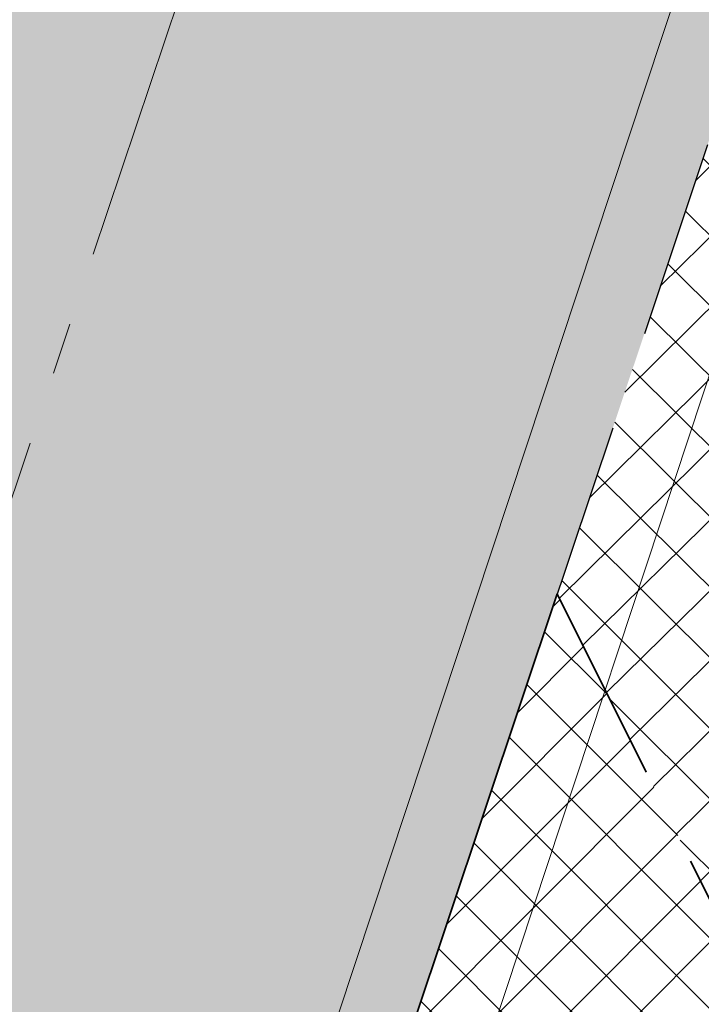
# Model space of a CAD drawing. Header units: metres. Extents: x 6599773 to 13199707, y 5688499 to 11377233.
# Tile 194 of 256: x 6599997.05 to 6600000.47, y 5688994.58 to 5688999.53. Entities that reach past the tile are written whole.
import ezdxf

# ---------------------------------------------------------------- set-up
doc = ezdxf.new("R2010")
doc.units = ezdxf.units.M
doc.header["$MEASUREMENT"] = 0
for name, pattern in [('1', [0]), ('2_OTKJ', [2, 1.5, -0.5]), ('3_EGJE', [2.5, 1.5, -0.3700000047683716, 0.2600001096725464, -0.369999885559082]), ('BUG', [1.5, 1, -0.5])]:
    doc.linetypes.add(name, pattern=pattern)
for name, color, linetype, lineweight in [('_kolor chodnik', 50, '1', 0), ('_kolor zjazdy kostka', 7, '1', 0), ('_kolor zjazdy tłuczeń', 30, '1', 0), ('_kolor ścieżka', 10, '1', 0), ('_krawedz jezdni i pobocza', 7, 'BUG', 30), ('_kraweznik niski', 150, 'CONTINUOUS', 35), ('_obrzeze', 10, 'BUG', 35), ('_os', 7, '3_EGJE', 13), ('OTK_L_0', 7, '2_OTKJ', 5), ('OTK_L_5', 7, 'CONTINUOUS', 5)]:
    doc.layers.add(name, color=color, linetype=linetype, lineweight=lineweight)
doc.layers.add('_kolor jezdnia', color=7, linetype='1', lineweight=0, true_color=0x00dbdb)
doc.layers.add('_kolor pobocze', color=7, linetype='1', lineweight=0, true_color=0xff66ff)
pattern_1 = [(45, (0, 0), (-0.1767766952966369, 0.1767766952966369), []), (135, (0, 0), (-0.1767766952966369, -0.1767766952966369), [])]

msp = doc.modelspace()

# ---------------------------------------------------------------- hatches: boundary and pattern name
at = {"layer": '_kolor chodnik'}
h = msp.add_hatch(dxfattribs=at)
h.set_pattern_fill('ANSI37', color=256, scale=2)
h.set_pattern_definition(pattern_1)
h.paths.add_polyline_path([(6599849.938171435, 5688542.085872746), (6599852.232147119, 5688548.938742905), (6599853.573135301, 5688548.489851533), (6599853.827082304, 5688549.248475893), (6599851.793849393, 5688549.929093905), (6599849.895278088, 5688548.982823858), (6599847.823506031, 5688542.793750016)])
edge = h.paths.add_edge_path()
edge.add_line((6600018.106075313, 5689087.454911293), (6600022.42781917, 5689091.229234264))
edge.add_line((6600022.42781917, 5689091.229234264), (6600020.233254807, 5689093.742094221))
edge.add_line((6600020.233254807, 5689093.742094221), (6600017.159471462, 5689091.057656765))
edge.add_arc((6600023.275194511, 5689085.3851404), 8.341433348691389, 137.1531559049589, 148.8016577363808)
edge.add_line((6600016.140105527, 5689089.706021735), (6600018.106075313, 5689087.454911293))
h.paths.add_polyline_path([(6600038.501784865, 5689187.592294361), (6600037.906968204, 5689187.700586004), (6600037.63829624, 5689186.224843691), (6600038.240083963, 5689186.115282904)])
h.paths.add_polyline_path([(6600069.098302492, 5689360.276020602), (6600068.321239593, 5689360.413462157), (6600068.064048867, 5689358.936495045), (6600068.836639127, 5689358.799546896)])
h.paths.add_polyline_path([(6600082.393785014, 5689362.950258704), (6600082.941124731, 5689366.103121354), (6600081.481377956, 5689366.361351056), (6600080.923159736, 5689363.210828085)])
h.paths.add_polyline_path([(6600074.022236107, 5689388.065861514), (6600072.983907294, 5689388.249860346), (6600072.723374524, 5689386.77253894), (6600073.760538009, 5689386.588865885)])
h.paths.add_polyline_path([(6600105.613104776, 5689486.405659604), (6600106.749499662, 5689489.711933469), (6600105.298891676, 5689490.233346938), (6600104.143487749, 5689486.917306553)], flags=17)
h.paths.add_polyline_path([(6600132.519778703, 5689678.737346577), (6600131.761827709, 5689678.896110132), (6600131.444670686, 5689677.429261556), (6600132.212256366, 5689677.269208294)])
h.paths.add_polyline_path([(6600156.649397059, 5689798.7449027), (6600156.48800471, 5689797.958860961), (6600157.450195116, 5689797.757316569), (6600157.615023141, 5689798.542205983)])
h.paths.add_polyline_path([(6600189.055358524, 5689948.643107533), (6600187.902868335, 5689948.884512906), (6600187.600024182, 5689947.417400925), (6600188.748131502, 5689947.176379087)])
edge = h.paths.add_edge_path()
edge.add_line((6600204.459383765, 5690032.969035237), (6600204.153258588, 5690031.227801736))
edge.add_arc((6600202.328347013, 5690027.299936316), 4.331100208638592, 41.85300125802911, 65.08011549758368, ccw=False)
edge.add_arc((6600032.90393149, 5690051.979071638), 174.020003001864, 352.8070218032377, 353.495463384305)
edge.add_arc((6600202.372679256, 5690027.343587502), 5.999999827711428, 55.12102442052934, 69.64815978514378)
edge = h.paths.add_edge_path()
edge.add_line((6600205.046027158, 5690040.265402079), (6600204.972740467, 5690038.483452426))
edge.add_arc((6600203.986269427, 5690044.401803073), 5.999999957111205, 279.4630688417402, 294.9140560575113)
edge.add_line((6600206.513819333, 5690038.960158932), (6600206.607027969, 5690041.030672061))
edge.add_arc((6600203.986269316, 5690044.401803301), 4.270000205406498, 284.3702444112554, 307.86193139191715, ccw=False)
edge = h.paths.add_edge_path()
edge.add_arc((6600203.547470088, 5690044.558759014), 6.446878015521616, 324.4350091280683, 356.2013368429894, ccw=False)
edge.add_arc((6600203.986269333, 5690044.401803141), 6.00000007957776, 323.2169970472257, 357.4193489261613)
h.paths.add_polyline_path([(6600208.910055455, 5690121.713696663), (6600208.146285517, 5690121.748120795), (6600207.125602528, 5690121.794124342), (6600209.971605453, 5690121.665851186)])
edge = h.paths.add_edge_path()
edge.add_line((6600238.769818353, 5690481.648294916), (6600240.338176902, 5690490.873746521))
edge.add_line((6600240.338176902, 5690490.873746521), (6600241.251295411, 5690510.829461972))
edge.add_line((6600241.251295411, 5690510.829461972), (6600239.524022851, 5690510.928942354))
edge.add_line((6600239.524022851, 5690510.928942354), (6600238.633343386, 5690491.167757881))
edge.add_line((6600238.633343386, 5690491.167757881), (6600234.579716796, 5690467.661262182))
edge.add_line((6600234.579716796, 5690467.661262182), (6600234.449796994, 5690464.966873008))
edge.add_arc((6600242.443669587, 5690464.607462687), 8.00194818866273, 177.4256738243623, 268.2543056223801)
edge.add_line((6600242.199903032, 5690456.609228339), (6600242.216657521, 5690457.359274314))
edge.add_line((6600242.216657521, 5690457.359274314), (6600242.305257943, 5690458.836738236))
edge.add_arc((6600242.444504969, 5690464.607952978), 5.772894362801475, 177.0298084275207, 268.6178439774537, ccw=False)
edge.add_line((6600236.679365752, 5690464.907083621), (6600236.951876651, 5690470.95443634))
edge.add_line((6600236.951876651, 5690470.95443634), (6600238.150786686, 5690478.210832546))
edge.add_line((6600238.150786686, 5690478.210832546), (6600238.769818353, 5690481.648294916))
h.paths.add_polyline_path([(6600238.769818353, 5690481.648294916), (6600238.150786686, 5690478.210832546), (6600239.670056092, 5690477.930590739), (6600240.266710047, 5690481.376366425)], flags=17)
edge = h.paths.add_edge_path()
edge.add_line((6600223.366500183, 5690460.339976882), (6600223.276803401, 5690457.948865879))
edge.add_arc((6600221.105749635, 5690465.64864014), 7.999999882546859, 285.7465040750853, 299.8464885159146)
edge.add_line((6600225.08717264, 5690458.709744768), (6600225.240084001, 5690461.623695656))
edge.add_arc((6600221.105749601, 5690465.648640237), 5.769999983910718, 293.06724420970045, 315.7681070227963, ccw=False)
edge = h.paths.add_edge_path()
edge.add_arc((6600220.025145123, 5690444.676291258), 5.77000016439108, 37.996647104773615, 59.94382588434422, ccw=False)
edge.add_line((6600224.572175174, 5690448.22839199), (6600224.817793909, 5690451.081798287))
edge.add_arc((6600220.025145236, 5690444.676291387), 7.999999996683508, 53.19588653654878, 68.15166733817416)
edge.add_line((6600223.00235276, 5690452.101669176), (6600222.91504296, 5690449.670427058))
edge = h.paths.add_edge_path()
edge.add_arc((6600221.105749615, 5690465.648640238), 7.999999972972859, 328.0222308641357, 357.0132597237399)
edge.add_line((6600229.094882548, 5690465.23180147), (6600229.218816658, 5690467.593604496))
edge.add_line((6600229.218816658, 5690467.593604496), (6600228.218919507, 5690467.645774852))
edge.add_line((6600228.218919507, 5690467.645774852), (6600227.891778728, 5690461.411918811))
h.paths.add_polyline_path([(6600200.980142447, 5690012.236744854), (6600202.31727834, 5690011.956662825), (6600202.522293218, 5690012.935421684), (6600201.182321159, 5690013.216097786)])
h.paths.add_polyline_path([(6600196.457878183, 5689983.98337835), (6600195.202332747, 5689984.246370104), (6600194.899091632, 5689982.777335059), (6600196.150355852, 5689982.515240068)])
edge = h.paths.add_edge_path()
edge.add_line((6600112.305909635, 5689517.99101877), (6600112.691041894, 5689519.807934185))
edge.add_line((6600112.691041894, 5689519.807934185), (6600113.245521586, 5689522.423769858))
edge.add_line((6600113.245521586, 5689522.423769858), (6600111.553124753, 5689522.782507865))
edge.add_line((6600111.553124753, 5689522.782507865), (6600107.405864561, 5689503.217226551))
edge.add_line((6600107.405864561, 5689503.217226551), (6600099.494506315, 5689480.361667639))
edge.add_line((6600099.494506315, 5689480.361667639), (6600099.182814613, 5689478.891218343))
edge.add_arc((6600107.008997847, 5689477.232359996), 8.000059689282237, 168.0325629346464, 257.7529108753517)
edge.add_line((6600105.311960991, 5689469.414366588), (6600105.784990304, 5689471.593619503))
edge.add_arc((6600107.008927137, 5689477.232314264), 5.769999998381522, 168.0321375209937, 257.7533362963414, ccw=False)
edge.add_line((6600101.364343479, 5689478.42879883), (6600101.647245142, 5689479.76342708))
edge.add_line((6600101.647245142, 5689479.76342708), (6600104.143487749, 5689486.917306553))
edge.add_line((6600104.143487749, 5689486.917306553), (6600105.298891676, 5689490.233346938))
edge.add_line((6600105.298891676, 5689490.233346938), (6600108.240043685, 5689498.809726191))
edge.add_line((6600108.240043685, 5689498.809726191), (6600112.305909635, 5689517.99101877))
h.paths.add_polyline_path([(6600136.009573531, 5689645.499114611), (6600138.333647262, 5689645.012304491), (6600138.661671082, 5689646.578318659), (6600134.869459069, 5689647.372651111)])
at = {"layer": '_kolor jezdnia'}
h = msp.add_hatch(dxfattribs=at)
h.set_pattern_fill('ANSI37', color=256, scale=2.2)
h.set_pattern_definition([(311.9999999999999, (0, 0), (0.2043648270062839, 0.1840109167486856), []), (41.99999999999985, (0, 0), (-0.1840109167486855, 0.2043648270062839), [])])
edge = h.paths.add_edge_path()
edge.add_line((6599833.066047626, 5688539.933393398), (6599850.649511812, 5688527.983462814))
edge.add_arc((6599857.337592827, 5688536.653968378), 10.95025544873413, 169.5012687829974, 232.3548431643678, ccw=False)
edge.add_arc((6599858.085851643, 5688536.618142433), 11.69295282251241, 162.2507788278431, 169.9967502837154, ccw=False)
edge.add_line((6599846.949484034, 5688540.182754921), (6599847.823506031, 5688542.793750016))
edge.add_line((6599847.823506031, 5688542.793750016), (6599849.895278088, 5688548.982823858))
edge.add_line((6599849.895278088, 5688548.982823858), (6599852.434748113, 5688556.56906746))
edge.add_line((6599852.434748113, 5688556.56906746), (6599928.48625871, 5688783.760284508))
edge.add_line((6599928.48625871, 5688783.760284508), (6599931.025728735, 5688791.34652811))
edge.add_line((6599931.025728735, 5688791.34652811), (6599996.657773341, 5688987.411326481))
edge.add_line((6599996.657773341, 5688987.411326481), (6599999.197243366, 5688994.997570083))
edge.add_line((6599999.197243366, 5688994.997570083), (6600021.930100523, 5689062.908193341))
edge.add_line((6600021.930100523, 5689062.908193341), (6600017.620224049, 5689067.371531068))
edge.add_line((6600017.620224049, 5689067.371531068), (6600016.714558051, 5689064.654078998))
edge.add_line((6600016.714558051, 5689064.654078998), (6600012.423620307, 5689051.835617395))
edge.add_line((6600012.423620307, 5689051.835617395), (6600009.884150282, 5689044.249373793))
edge.add_line((6600009.884150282, 5689044.249373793), (6599977.53516164, 5688947.612159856))
edge.add_line((6599977.53516164, 5688947.612159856), (6599974.995691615, 5688940.025916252))
edge.add_line((6599974.995691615, 5688940.025916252), (6599942.096912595, 5688841.746295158))
edge.add_line((6599942.096912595, 5688841.746295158), (6599939.557442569, 5688834.160051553))
edge.add_line((6599939.557442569, 5688834.160051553), (6599882.679288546, 5688664.246042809))
edge.add_line((6599882.679288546, 5688664.246042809), (6599880.139818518, 5688656.659799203))
edge.add_line((6599880.139818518, 5688656.659799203), (6599852.464543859, 5688573.984527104))
edge.add_line((6599852.464543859, 5688573.984527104), (6599842.470137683, 5688544.127903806))
edge.add_arc((6599835.706422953, 5688546.652910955), 7.219660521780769, 248.54809133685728, 339.52856074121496, ccw=False)
h.paths.add_polyline_path([(6600044.653202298, 5689172.271628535), (6600046.276244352, 5689181.431901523), (6600047.759199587, 5689189.801539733), (6600051.0603021, 5689208.432603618), (6600052.368792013, 5689215.817578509), (6600054.808584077, 5689229.587499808), (6600056.11707399, 5689236.972474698), (6600057.346666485, 5689243.912161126), (6600058.655146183, 5689251.297078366), (6600058.831439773, 5689252.292060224), (6600060.098987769, 5689259.445963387), (6600060.139929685, 5689259.677035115), (6600061.407468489, 5689266.830886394), (6600072.329030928, 5689328.470998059), (6600073.637511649, 5689335.855921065), (6600077.337304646, 5689356.73715072), (6600078.820259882, 5689365.106788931), (6600081.142794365, 5689378.214921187), (6600082.53851694, 5689386.092227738), (6600095.187867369, 5689457.483787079), (6600091.082877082, 5689465.8405575), (6600089.043088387, 5689454.328211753), (6600087.870641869, 5689447.711051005), (6600087.560133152, 5689445.958573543), (6600086.562151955, 5689440.326076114), (6600082.433200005, 5689417.022719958), (6600080.95024477, 5689408.65308175), (6600077.202698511, 5689387.502337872), (6600075.719743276, 5689379.132699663), (6600073.469199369, 5689366.430874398), (6600071.986244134, 5689358.061236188), (6600069.986864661, 5689346.776955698), (6600068.591142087, 5689338.899649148), (6600065.559290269, 5689321.78820693), (6600064.163567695, 5689313.91090038), (6600059.719426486, 5689288.828650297), (6600058.323703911, 5689280.951343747), (6600057.563846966, 5689276.662793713), (6600056.168124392, 5689268.785487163), (6600054.804920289, 5689261.091711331), (6600053.409197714, 5689253.214404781), (6600053.264817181, 5689252.399536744), (6600051.869094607, 5689244.522230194), (6600051.183555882, 5689240.653124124), (6600049.787833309, 5689232.775817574), (6600046.593849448, 5689214.749319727), (6600045.198126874, 5689206.872013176), (6600044.41754409, 5689202.466488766), (6600042.934588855, 5689194.096850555), (6600036.429952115, 5689157.38538759), (6600034.94699688, 5689149.01574938), (6600030.579776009, 5689124.367629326), (6600027.529365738, 5689107.151445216), (6600024.895072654, 5689094.014582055), (6600030.583685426, 5689094.264316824), (6600032.945013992, 5689106.191885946), (6600043.170247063, 5689163.901990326)])
edge = h.paths.add_edge_path()
edge.add_line((6600111.106812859, 5689535.144351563), (6600111.256844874, 5689535.85214863))
edge.add_line((6600111.256844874, 5689535.85214863), (6600112.915748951, 5689543.678261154))
edge.add_line((6600112.915748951, 5689543.678261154), (6600117.304772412, 5689564.384094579))
edge.add_line((6600117.304772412, 5689564.384094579), (6600119.067357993, 5689572.699339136))
edge.add_line((6600119.067357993, 5689572.699339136), (6600120.087667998, 5689577.512794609))
edge.add_line((6600120.087667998, 5689577.512794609), (6600121.64289057, 5689584.849775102))
edge.add_line((6600121.64289057, 5689584.849775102), (6600128.436769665, 5689616.900852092))
edge.add_line((6600128.436769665, 5689616.900852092), (6600129.991992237, 5689624.237832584))
edge.add_line((6600129.991992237, 5689624.237832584), (6600132.660554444, 5689636.827148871))
edge.add_line((6600132.660554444, 5689636.827148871), (6600133.208838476, 5689639.444704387))
edge.add_line((6600133.208838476, 5689639.444704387), (6600134.848957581, 5689647.274775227))
edge.add_line((6600134.848957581, 5689647.274775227), (6600138.97649476, 5689666.979995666))
edge.add_line((6600138.97649476, 5689666.979995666), (6600140.51410642, 5689674.320687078))
edge.add_line((6600140.51410642, 5689674.320687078), (6600145.209128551, 5689696.735129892))
edge.add_line((6600145.209128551, 5689696.735129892), (6600146.746740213, 5689704.075821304))
edge.add_line((6600146.746740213, 5689704.075821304), (6600151.462308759, 5689726.588354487))
edge.add_line((6600151.462308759, 5689726.588354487), (6600152.999920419, 5689733.929045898))
edge.add_line((6600152.999920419, 5689733.929045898), (6600155.244070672, 5689744.642813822))
edge.add_line((6600155.244070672, 5689744.642813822), (6600156.781682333, 5689751.983505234))
edge.add_line((6600156.781682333, 5689751.983505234), (6600161.635515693, 5689775.156126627))
edge.add_line((6600161.635515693, 5689775.156126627), (6600163.378142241, 5689783.475576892))
edge.add_line((6600163.378142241, 5689783.475576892), (6600163.850769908, 5689785.731942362))
edge.add_line((6600163.850769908, 5689785.731942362), (6600167.028500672, 5689800.90270461))
edge.add_line((6600167.028500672, 5689800.90270461), (6600179.490888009, 5689860.399222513))
edge.add_line((6600179.490888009, 5689860.399222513), (6600181.233514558, 5689868.718672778))
edge.add_line((6600181.233514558, 5689868.718672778), (6600181.84713393, 5689871.648144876))
edge.add_line((6600181.84713393, 5689871.648144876), (6600183.38474559, 5689878.988836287))
edge.add_line((6600183.38474559, 5689878.988836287), (6600184.935818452, 5689886.393792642))
edge.add_line((6600184.935818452, 5689886.393792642), (6600186.575937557, 5689894.223863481))
edge.add_line((6600186.575937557, 5689894.223863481), (6600194.051338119, 5689929.912074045))
edge.add_line((6600194.051338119, 5689929.912074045), (6600195.691457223, 5689937.742144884))
edge.add_line((6600195.691457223, 5689937.742144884), (6600202.915799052, 5689972.231779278))
edge.add_line((6600202.915799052, 5689972.231779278), (6600204.555918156, 5689980.061850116))
edge.add_line((6600204.555918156, 5689980.061850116), (6600206.062781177, 5689987.255744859))
edge.add_line((6600206.062781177, 5689987.255744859), (6600207.702900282, 5689995.085815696))
edge.add_line((6600207.702900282, 5689995.085815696), (6600210.232559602, 5690007.162628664))
edge.add_line((6600210.232559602, 5690007.162628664), (6600211.694938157, 5690014.144150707))
edge.add_arc((6600028.177652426, 5690052.584442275), 187.5000004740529, 348.1696294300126, 357.4195276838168)
edge.add_line((6600215.487522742, 5690044.142720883), (6600208.310270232, 5690026.480446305))
edge.add_arc((6600032.903933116, 5690051.97907145), 177.2500013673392, 348.1696294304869, 351.7289130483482, ccw=False)
edge.add_line((6600206.38894146, 5690015.640182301), (6600205.966941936, 5690013.625519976))
edge.add_line((6600205.966941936, 5690013.625519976), (6600204.326822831, 5690005.795449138))
edge.add_line((6600204.326822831, 5690005.795449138), (6600197.076961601, 5689971.183982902))
edge.add_line((6600197.076961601, 5689971.183982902), (6600195.334335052, 5689962.864532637))
edge.add_line((6600195.334335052, 5689962.864532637), (6600193.44722506, 5689953.855305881))
edge.add_line((6600193.44722506, 5689953.855305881), (6600191.909227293, 5689946.512771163))
edge.add_line((6600191.909227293, 5689946.512771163), (6600185.49684423, 5689915.899498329))
edge.add_line((6600185.49684423, 5689915.899498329), (6600183.856521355, 5689908.068454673))
edge.add_line((6600183.856521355, 5689908.068454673), (6600182.066605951, 5689899.523243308))
edge.add_line((6600182.066605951, 5689899.523243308), (6600180.32407057, 5689891.204228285))
edge.add_line((6600180.32407057, 5689891.204228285), (6600174.320344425, 5689862.541919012))
edge.add_line((6600174.320344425, 5689862.541919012), (6600172.577809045, 5689854.222903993))
edge.add_line((6600172.577809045, 5689854.222903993), (6600163.663810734, 5689811.666703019))
edge.add_line((6600163.663810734, 5689811.666703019), (6600162.023782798, 5689803.837067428))
edge.add_line((6600162.023782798, 5689803.837067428), (6600160.924220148, 5689798.587659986))
edge.add_line((6600160.924220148, 5689798.587659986), (6600159.279208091, 5689790.734229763))
edge.add_line((6600159.279208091, 5689790.734229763), (6600157.107250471, 5689780.365115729))
edge.add_line((6600157.107250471, 5689780.365115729), (6600155.462238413, 5689772.511685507))
edge.add_line((6600155.462238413, 5689772.511685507), (6600153.380318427, 5689762.572418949))
edge.add_line((6600153.380318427, 5689762.572418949), (6600151.735124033, 5689754.718118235))
edge.add_line((6600151.735124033, 5689754.718118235), (6600148.586504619, 5689739.686336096))
edge.add_line((6600148.586504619, 5689739.686336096), (6600146.885007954, 5689731.563243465))
edge.add_line((6600146.885007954, 5689731.563243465), (6600141.75088822, 5689707.052510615))
edge.add_line((6600141.75088822, 5689707.052510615), (6600140.110896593, 5689699.223048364))
edge.add_line((6600140.110896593, 5689699.223048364), (6600133.483561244, 5689667.583574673))
edge.add_line((6600133.483561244, 5689667.583574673), (6600131.860394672, 5689659.834436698))
edge.add_line((6600131.860394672, 5689659.834436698), (6600131.740984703, 5689659.26436315))
edge.add_line((6600131.740984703, 5689659.26436315), (6600130.117814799, 5689651.515209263))
edge.add_line((6600130.117814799, 5689651.515209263), (6600127.278733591, 5689637.961189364))
edge.add_line((6600127.278733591, 5689637.961189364), (6600126.924568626, 5689636.290366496))
edge.add_line((6600126.924568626, 5689636.290366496), (6600125.166244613, 5689627.995226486))
edge.add_line((6600125.166244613, 5689627.995226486), (6600118.009503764, 5689594.232298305))
edge.add_line((6600118.009503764, 5689594.232298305), (6600116.251179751, 5689585.937158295))
edge.add_line((6600116.251179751, 5689585.937158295), (6600113.665314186, 5689573.737975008))
edge.add_line((6600113.665314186, 5689573.737975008), (6600111.898534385, 5689565.402943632))
edge.add_line((6600111.898534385, 5689565.402943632), (6600104.889982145, 5689532.33911599))
edge.add_line((6600104.889982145, 5689532.33911599), (6600103.226635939, 5689524.492047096))
edge.add_line((6600103.226635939, 5689524.492047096), (6600096.623876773, 5689493.342605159))
edge.add_line((6600096.623876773, 5689493.342605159), (6600094.968986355, 5689485.53542763))
edge.add_line((6600094.968986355, 5689485.53542763), (6600094.300101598, 5689482.379870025))
edge.add_line((6600094.300101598, 5689482.379870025), (6600099.182814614, 5689478.891218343))
edge.add_line((6600099.182814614, 5689478.891218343), (6600099.494506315, 5689480.361667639))
edge.add_line((6600099.494506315, 5689480.361667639), (6600111.106812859, 5689535.144351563))
edge = h.paths.add_edge_path()
edge.add_arc((6600239.213891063, 5690851.4003676), 10.0000000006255, -2.8342403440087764, 76.13703556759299, ccw=False)
edge.add_line((6600249.201658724, 5690850.905901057), (6600249.082723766, 5690848.503524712))
edge.add_line((6600249.082723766, 5690848.503524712), (6600247.016487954, 5690806.767468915))
edge.add_line((6600247.016487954, 5690806.767468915), (6600246.092398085, 5690789.152178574))
edge.add_line((6600246.092398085, 5690789.152178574), (6600233.768116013, 5690572.015170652))
edge.add_line((6600233.768116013, 5690572.015170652), (6600228.959056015, 5690465.29620206))
edge.add_line((6600228.959056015, 5690465.29620206), (6600234.588724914, 5690465.017134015))
edge.add_line((6600234.588724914, 5690465.017134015), (6600239.26254019, 5690571.767576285))
edge.add_line((6600239.26254019, 5690571.767576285), (6600252.505038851, 5690806.400146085))
edge.add_line((6600252.505038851, 5690806.400146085), (6600254.569211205, 5690848.094521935))
edge.add_arc((6600262.559425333, 5690847.6989487), 7.999999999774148, 76.13703557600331, 177.1657596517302, ccw=False)
edge.add_line((6600264.476229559, 5690855.465921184), (6600241.609896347, 5690861.109083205))
edge = h.paths.add_edge_path()
edge.add_line((6600250.031475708, 5690451.625307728), (6600250.231741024, 5690455.772579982))
edge.add_line((6600250.231741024, 5690455.772579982), (6600246.257763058, 5690456.417303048))
edge.add_line((6600246.257763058, 5690456.417303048), (6600242.171761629, 5690456.61060902))
edge.add_arc((6600242.563100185, 5690464.586983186), 7.985968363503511, 176.9123644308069, 267.1911945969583, ccw=False)
edge.add_line((6600234.588724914, 5690465.017134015), (6600228.959056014, 5690465.29620206))
edge.add_arc((6600220.965133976, 5690465.657286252), 8.002072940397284, 267.8289300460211, 357.413716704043, ccw=False)
edge.add_line((6600220.661989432, 5690457.660957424), (6600212.406915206, 5690458.119572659))
edge.add_line((6600212.406915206, 5690458.119572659), (6600208.431872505, 5690457.817501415))
edge.add_line((6600208.431872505, 5690457.817501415), (6600208.233912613, 5690454.548331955))
edge.add_line((6600208.233912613, 5690454.548331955), (6600212.129565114, 5690453.127270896))
edge.add_line((6600212.129565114, 5690453.127270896), (6600218.640548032, 5690452.76554962))
edge.add_line((6600218.640548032, 5690452.76554962), (6600216.486747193, 5690452.885205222))
edge.add_line((6600216.486747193, 5690452.885205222), (6600220.46890539, 5690452.663974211))
edge.add_arc((6600220.025145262, 5690444.676291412), 7.999999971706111, -0.3386579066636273, 86.8201700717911, ccw=False)
edge.add_line((6600228.025005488, 5690444.629006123), (6600227.803602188, 5690439.649256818))
edge.add_line((6600227.803602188, 5690439.649256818), (6600226.885525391, 5690435.936828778))
edge.add_line((6600226.885525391, 5690435.936828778), (6600225.534849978, 5690405.967249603))
edge.add_line((6600225.534849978, 5690405.967249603), (6600226.115199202, 5690402.187514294))
edge.add_line((6600226.115199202, 5690402.187514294), (6600213.445139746, 5690121.008786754))
edge.add_line((6600213.445139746, 5690121.008786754), (6600213.352800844, 5690118.960058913))
edge.add_line((6600213.352800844, 5690118.960058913), (6600209.980184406, 5690044.131649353))
edge.add_arc((6600203.986269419, 5690044.401803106), 5.999999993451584, 257.4162346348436, 357.41934921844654, ccw=False)
edge.add_line((6600202.679069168, 5690038.545931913), (6600201.589735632, 5690033.666039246))
edge.add_line((6600201.589735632, 5690033.666039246), (6600203.67987942, 5690033.199458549))
edge.add_arc((6600202.372679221, 5690027.343587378), 5.999999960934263, -8.27108729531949, 77.41623506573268, ccw=False)
edge.add_line((6600208.310270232, 5690026.480446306), (6600215.487522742, 5690044.142720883))
edge.add_line((6600215.487522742, 5690044.142720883), (6600216.199687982, 5690059.944661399))
edge.add_line((6600216.199687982, 5690059.944661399), (6600216.537356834, 5690067.437056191))
edge.add_line((6600216.537356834, 5690067.437056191), (6600223.893528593, 5690230.66011469))
edge.add_line((6600223.893528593, 5690230.66011469), (6600224.231197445, 5690238.152509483))
edge.add_line((6600224.231197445, 5690238.152509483), (6600233.507835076, 5690443.987992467))
edge.add_arc((6600241.499722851, 5690443.627812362), 7.999999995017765, 87.29208981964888, 177.4195277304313, ccw=False)
edge.add_line((6600241.877677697, 5690451.618879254), (6600246.021541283, 5690451.422886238))
edge.add_line((6600246.021541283, 5690451.422886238), (6600246.427694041, 5690451.443388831))
edge.add_line((6600246.427694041, 5690451.443388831), (6600246.793970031, 5690451.461878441))
edge.add_line((6600246.793970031, 5690451.461878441), (6600250.031475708, 5690451.625307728))
edge = h.paths.add_edge_path()
edge.add_line((6600007.33756506, 5689086.20374581), (6600006.980466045, 5689080.740822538))
edge.add_line((6600006.980466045, 5689080.740822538), (6600007.229745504, 5689080.720859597))
edge.add_line((6600007.229745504, 5689080.720859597), (6600008.093335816, 5689080.601653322))
edge.add_line((6600008.093335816, 5689080.601653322), (6600008.702681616, 5689080.53831051))
edge.add_arc((6600008.140193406, 5689070.554142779), 9.999999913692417, -18.557800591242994, 86.77547804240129, ccw=False)
edge.add_line((6600017.620224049, 5689067.371531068), (6600021.930100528, 5689062.908193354))
edge.add_arc((6599734.83819726, 5689159.011261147), 302.7499967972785, 341.4922000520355, 343.8640860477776)
edge.add_arc((6600034.895369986, 5689072.315877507), 9.581213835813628, 98.63328270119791, 164.5273290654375, ccw=False)
edge.add_line((6600033.457137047, 5689081.788529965), (6600033.832640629, 5689081.798737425))
edge.add_line((6600033.832640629, 5689081.798737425), (6600034.422462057, 5689082.05700874))
edge.add_line((6600034.422462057, 5689082.05700874), (6600036.833623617, 5689082.139040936))
edge.add_line((6600036.833623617, 5689082.139040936), (6600036.730225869, 5689087.148851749))
edge.add_line((6600036.730225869, 5689087.148851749), (6600036.579860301, 5689087.134303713))
edge.add_arc((6600036.479565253, 5689093.136286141), 6.002820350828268, 169.1687651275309, 270.9573417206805, ccw=False)
edge.add_line((6600030.583685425, 5689094.264316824), (6600024.895072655, 5689094.014582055))
edge.add_arc((6600015.200558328, 5689096.162123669), 9.929528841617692, 271.0943432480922, 347.5094668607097, ccw=False)
edge.add_arc((6600014.909438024, 5689089.646776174), 3.446070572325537, 264.4236009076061, 278.0194998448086, ccw=False)
edge.add_line((6600014.574573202, 5689086.217014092), (6600014.299554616, 5689086.232508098))
edge.add_line((6600014.299554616, 5689086.232508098), (6600010.474232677, 5689086.448019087))
edge.add_line((6600010.474232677, 5689086.448019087), (6600007.33756506, 5689086.20374581))
edge = h.paths.add_edge_path()
edge.add_line((6600105.490725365, 5689463.953528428), (6600106.927559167, 5689464.047234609))
edge.add_line((6600106.927559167, 5689464.047234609), (6600107.835, 5689468.66))
edge.add_line((6600107.835, 5689468.66), (6600105.311960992, 5689469.414366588))
edge.add_arc((6600107.008997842, 5689477.232359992), 8.000059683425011, 168.0325628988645, 257.7529109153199, ccw=False)
edge.add_line((6600099.182814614, 5689478.891218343), (6600094.300101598, 5689482.379870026))
edge.add_arc((6600586.245114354, 5689378.10423892), 502.8750369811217, 168.032376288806, 169.9522165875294)
edge.add_line((6600091.082877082, 5689465.8405575), (6600095.187867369, 5689457.483787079))
edge.add_arc((6600103.06517392, 5689456.088064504), 8.000000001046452, 77.7533362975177, 169.9524553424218, ccw=False)
edge.add_line((6600104.762140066, 5689463.906012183), (6600105.490725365, 5689463.953528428))
at = {"layer": '_kolor pobocze'}
h = msp.add_hatch(dxfattribs=at)
h.set_pattern_fill('ANSI37', color=256, scale=2)
h.set_pattern_definition(pattern_1)
edge = h.paths.add_edge_path()
edge.add_line((6600035.926965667, 5689101.56944285), (6600036.046865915, 5689102.311543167))
edge.add_arc((6600058.171848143, 5689233.778275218), 133.3154772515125, 259.4578941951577, 260.4470163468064, ccw=False)
edge.add_line((6600033.780707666, 5689102.713067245), (6600032.142559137, 5689101.847662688))
edge.add_arc((6599734.838175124, 5689159.011266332), 302.7500195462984, 347.6801154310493, 349.11639019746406, ccw=False)
edge.add_arc((6600036.478170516, 5689093.133441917), 6.000000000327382, 167.68011541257, 271.5571101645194)
edge.add_line((6600036.64121064, 5689087.1356575), (6600036.730491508, 5689087.137804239))
edge.add_line((6600036.730491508, 5689087.137804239), (6600036.71246321, 5689087.887583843))
edge.add_line((6600036.71246321, 5689087.887583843), (6600036.559840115, 5689087.884077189))
edge.add_arc((6600036.482532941, 5689093.14290691), 5.259397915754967, 170.6455005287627, 270.84221319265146, ccw=False)
edge.add_arc((6600545.796425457, 5688991.216220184), 524.6691769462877, 167.9170060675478, 168.7028219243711, ccw=False)
edge.add_line((6600032.751078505, 5689101.044345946), (6600034.011432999, 5689101.917298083))
edge.add_line((6600034.011432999, 5689101.917298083), (6600035.926965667, 5689101.56944285))
edge = h.paths.add_edge_path()
edge.add_line((6600002.828843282, 5688994.032881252), (6600003.066918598, 5688994.744091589))
edge.add_line((6600003.066918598, 5688994.744091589), (6600001.227880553, 5688995.359703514))
edge.add_line((6600001.227880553, 5688995.359703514), (6600000.55876659, 5688996.702196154))
edge.add_line((6600000.55876659, 5688996.702196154), (6600022.641310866, 5689062.67011804))
edge.add_arc((6599734.83819395, 5689159.011262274), 303.5000002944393, 341.4922000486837, 343.8640860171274)
edge.add_arc((6600035.267451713, 5689072.092773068), 9.250000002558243, 91.55711016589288, 163.8640860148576, ccw=False)
edge.add_line((6600035.016098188, 5689081.339357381), (6600036.868703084, 5689081.389717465))
edge.add_line((6600036.868703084, 5689081.389717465), (6600036.850674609, 5689082.139504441))
edge.add_line((6600036.850674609, 5689082.139504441), (6600034.995718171, 5689082.089080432))
edge.add_arc((6600035.267451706, 5689072.092773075), 9.999999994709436, 91.55711014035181, 163.8640860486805)
edge.add_arc((6599734.838192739, 5689159.011262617), 302.7500015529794, 341.4922000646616, 343.8640860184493, ccw=False)
edge.add_line((6600021.930100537, 5689062.908193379), (6599999.748942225, 5688996.6456785))
edge.add_line((6599999.748942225, 5688996.6456785), (6600000.695212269, 5688994.747107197))
edge.add_line((6600000.695212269, 5688994.747107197), (6600002.828843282, 5688994.032881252))
h.paths.add_polyline_path([(6599971.7492186, 5688907.297112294), (6599971.084233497, 5688908.631320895), (6599997.822068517, 5688988.526766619), (6599999.164561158, 5688989.195880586), (6600001.003599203, 5688988.580268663), (6600001.241674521, 5688989.291479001), (6599999.108043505, 5688990.005704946), (6599997.2094722, 5688989.059434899), (6599970.270280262, 5688908.583087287), (6599971.216550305, 5688906.684515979), (6599973.350181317, 5688905.970290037), (6599973.588256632, 5688906.681500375)])
h.paths.add_polyline_path([(6599932.504667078, 5688790.060553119), (6599931.835553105, 5688791.403045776), (6599968.343406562, 5688900.4641754), (6599969.685899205, 5688901.133289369), (6599971.524937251, 5688900.517677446), (6599971.763012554, 5688901.228887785), (6599969.629381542, 5688901.94311373), (6599967.730810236, 5688900.996843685), (6599931.025728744, 5688791.34652811), (6599931.971998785, 5688789.447956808), (6599933.988392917, 5688788.772975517), (6599934.226774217, 5688789.484136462)])
at = {"layer": '_kolor zjazdy kostka'}
h = msp.add_hatch(dxfattribs=at)
h.set_pattern_fill('ANSI37', color=256, scale=2)
h.set_pattern_definition(pattern_1)
h.paths.add_polyline_path([(6600244.137440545, 5690813.934732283), (6600242.369522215, 5690814.022127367), (6600242.097568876, 5690808.528921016), (6600243.865482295, 5690808.44142671)])
h.paths.add_polyline_path([(6600247.012128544, 5690806.679412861), (6600247.44273645, 5690815.377295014), (6600247.393289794, 5690814.378518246), (6600247.113277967, 5690808.722537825)])
h.paths.add_polyline_path([(6600242.297085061, 5690788.088808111), (6600240.958726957, 5690788.155683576), (6600240.648818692, 5690782.664569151), (6600241.987258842, 5690782.599147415)])
h.paths.add_polyline_path([(6600245.558275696, 5690780.919298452), (6600246.037231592, 5690789.405686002), (6600244.985820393, 5690788.453468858), (6600244.612601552, 5690781.981345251)])
h.paths.add_polyline_path([(6600241.348405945, 5690723.711515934), (6600242.272017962, 5690722.691689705), (6600242.749709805, 5690731.155680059), (6600241.698138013, 5690730.203317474), (6600241.472690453, 5690726.27550499)])
h.paths.add_polyline_path([(6600225.772794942, 5690394.589141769), (6600224.731429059, 5690393.637598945), (6600224.461246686, 5690387.644646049), (6600225.412923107, 5690386.603142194)])
h.paths.add_polyline_path([(6600223.012390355, 5690333.280720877), (6600223.372595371, 5690341.272607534), (6600222.32835346, 5690340.318436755), (6600222.058239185, 5690334.324941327)])
h.paths.add_polyline_path([(6600215.496388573, 5690166.390602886), (6600215.856593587, 5690174.382489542), (6600214.812834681, 5690173.428760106), (6600214.542018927, 5690167.435062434)])
h.paths.add_polyline_path([(6600212.446537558, 5690121.053392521), (6600213.399499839, 5690120.010473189), (6600213.788744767, 5690128.503024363), (6600212.745135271, 5690127.54943145)])
h.paths.add_polyline_path([(6600209.977420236, 5690121.665589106), (6600210.225142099, 5690127.162117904), (6600207.346107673, 5690127.291879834), (6600207.119593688, 5690121.794395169)])
h.paths.add_polyline_path([(6600207.950178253, 5690070.725854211), (6600204.880846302, 5690070.828947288), (6600204.643784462, 5690065.333808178), (6600207.702521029, 5690065.204598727)])
h.paths.add_polyline_path([(6600200.981479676, 5690012.236464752), (6600199.969248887, 5690007.339980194), (6600201.282587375, 5690007.064882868), (6600202.31726072, 5690011.956666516)])
h.paths.add_polyline_path([(6600193.613960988, 5689970.406358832), (6600192.398010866, 5689970.660657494), (6600191.286205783, 5689965.274578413), (6600192.486379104, 5689965.023185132)])
h.paths.add_polyline_path([(6600189.061271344, 5689948.671423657), (6600189.984133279, 5689953.050774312), (6600188.818902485, 5689953.32186217), (6600187.908781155, 5689948.91282903)])
h.paths.add_polyline_path([(6600180.976201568, 5689915.317449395), (6600179.952861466, 5689910.421322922), (6600181.008474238, 5689910.200199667), (6600182.033843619, 5689915.09540201)])
h.paths.add_polyline_path([(6600176.508279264, 5689893.538690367), (6600177.476023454, 5689893.335973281), (6600178.603605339, 5689898.719146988), (6600177.636002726, 5689898.922290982)])
h.paths.add_polyline_path([(6600179.28182965, 5689859.401159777), (6600180.522246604, 5689860.211927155), (6600181.057490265, 5689860.561775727), (6600183.598022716, 5689860.029600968), (6600184.726606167, 5689865.412570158), (6600182.186324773, 5689865.943033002), (6600181.604764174, 5689866.832779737), (6600181.024456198, 5689867.720610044)])
h.paths.add_polyline_path([(6600160.20081012, 5689810.862606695), (6600159.232772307, 5689811.065842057), (6600158.207991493, 5689806.171529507), (6600159.17573568, 5689805.968812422)])
h.paths.add_polyline_path([(6600156.493917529, 5689797.987177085), (6600155.463416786, 5689793.068691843), (6600156.431160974, 5689792.865974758), (6600157.461419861, 5689797.784520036)])
edge = h.paths.add_edge_path()
edge.add_arc((6600173.111981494, 5689800.679690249), 5.999999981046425, 204.6731153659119, 239.5411154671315, ccw=False)
edge.add_arc((6600173.162096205, 5689800.685330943), 6.047914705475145, 168.3203586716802, 204.5234866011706, ccw=False)
edge.add_line((6600167.239404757, 5689801.909666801), (6600163.65166784, 5689784.781499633))
edge.add_arc((6600169.524220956, 5689783.551410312), 5.999999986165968, 139.2146049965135, 168.1696294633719, ccw=False)
edge.add_arc((6600169.524220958, 5689783.551410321), 5.999999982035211, 96.80962310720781, 139.2146050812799, ccw=False)
edge.add_line((6600168.81279652, 5689789.509083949), (6600170.070461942, 5689795.507731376))
h.paths.add_polyline_path([(6600163.526364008, 5689776.866746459), (6600166.051243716, 5689776.337874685), (6600167.179826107, 5689781.720838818), (6600164.653945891, 5689782.24992016), (6600163.941148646, 5689783.340449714), (6600163.493329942, 5689784.025580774), (6600161.750703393, 5689775.706130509), (6600162.438017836, 5689776.155376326)])
h.paths.add_polyline_path([(6600152.614191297, 5689774.643430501), (6600153.639138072, 5689779.536616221), (6600152.646757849, 5689779.74492896), (6600151.646447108, 5689774.846147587)])
h.paths.add_polyline_path([(6600150.121074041, 5689767.466820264), (6600148.177624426, 5689758.167954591), (6600149.115997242, 5689757.971390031), (6600151.066362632, 5689767.268392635)])
h.paths.add_polyline_path([(6600142.970741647, 5689739.332500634), (6600141.888449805, 5689734.142420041), (6600144.036614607, 5689733.695518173), (6600145.123068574, 5689738.882330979)])
h.paths.add_polyline_path([(6600136.256357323, 5689701.052153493), (6600137.154085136, 5689700.864096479), (6600138.287960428, 5689706.274871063), (6600137.38649247, 5689706.464182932)])
h.paths.add_polyline_path([(6600130.081494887, 5689667.099389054), (6600129.212847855, 5689667.281639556), (6600128.083282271, 5689661.898895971), (6600128.953953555, 5689661.716447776)])
h.paths.add_polyline_path([(6600128.397394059, 5689659.030340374), (6600127.554144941, 5689659.207226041), (6600126.493408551, 5689653.810049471), (6600127.269860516, 5689653.647397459)])
h.paths.add_polyline_path([(6600134.990411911, 5689640.633636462), (6600137.30714639, 5689640.148363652), (6600138.339560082, 5689645.040620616), (6600136.015486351, 5689645.500958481), (6600135.435178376, 5689646.388788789), (6600134.8548704, 5689647.276619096), (6600133.214751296, 5689639.446548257), (6600134.102581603, 5689640.026856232)])
h.paths.add_polyline_path([(6600122.164164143, 5689634.294831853), (6600121.024067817, 5689628.914244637), (6600122.015114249, 5689628.705875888), (6600123.155614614, 5689634.086346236)])
h.paths.add_polyline_path([(6600114.542075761, 5689593.450769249), (6600113.493359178, 5689593.398339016), (6600112.364315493, 5689588.045694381), (6600113.29076438, 5689587.547532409)])
h.paths.add_polyline_path([(6600110.194543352, 5689572.941097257), (6600109.207819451, 5689573.148880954), (6600108.06771793, 5689567.768269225), (6600109.050143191, 5689567.53521504)])
h.paths.add_polyline_path([(6600119.083213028, 5689565.540446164), (6600119.089125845, 5689565.542290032), (6600121.462438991, 5689565.065690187), (6600122.598093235, 5689570.447168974), (6600120.229622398, 5689570.949214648), (6600119.651446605, 5689571.8119627), (6600119.073270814, 5689572.72765526), (6600117.310757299, 5689564.412754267)])
h.paths.add_polyline_path([(6600101.698666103, 5689532.937884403), (6600100.730666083, 5689533.141679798), (6600099.694214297, 5689528.250234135), (6600100.669121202, 5689528.045267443)])
h.paths.add_polyline_path([(6600094.06402112, 5689496.827028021), (6600093.080194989, 5689497.033910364), (6600092.036590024, 5689492.143967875), (6600093.038865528, 5689491.933250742)])
h.paths.add_polyline_path([(6600083.709836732, 5689453.749808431), (6600082.738586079, 5689448.336231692), (6600084.647281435, 5689448.027407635), (6600085.606840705, 5689453.416583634)])
h.paths.add_polyline_path([(6600084.434394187, 5689446.825895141), (6600083.731191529, 5689446.921126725), (6600082.928047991, 5689442.491821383), (6600083.649300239, 5689442.394910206)])
h.paths.add_polyline_path([(6600078.04194071, 5689410.721110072), (6600078.996952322, 5689416.137564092), (6600078.0548333, 5689416.304853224), (6600077.111232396, 5689410.886043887)])
h.paths.add_polyline_path([(6600072.911565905, 5689386.768652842), (6600071.96046622, 5689381.312635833), (6600072.800073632, 5689381.163221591), (6600073.76645083, 5689386.590709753)])
h.paths.add_polyline_path([(6600082.887400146, 5689379.432062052), (6600085.278102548, 5689379.034943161), (6600086.160383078, 5689383.956496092), (6600083.759726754, 5689384.355378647), (6600083.152078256, 5689385.224725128), (6600082.544429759, 5689386.094071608), (6600081.148707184, 5689378.216765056), (6600082.018053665, 5689378.824413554)])
h.paths.add_polyline_path([(6600080.731401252, 5689363.247695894), (6600080.041469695, 5689363.369939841), (6600079.433821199, 5689364.239286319), (6600078.8261727, 5689365.108632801), (6600077.343217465, 5689356.73899459), (6600078.212563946, 5689357.346643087), (6600079.081910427, 5689357.954291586), (6600081.429189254, 5689357.564866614), (6600082.388748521, 5689362.980514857)])
h.paths.add_polyline_path([(6600069.104215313, 5689360.304336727), (6600070.063917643, 5689365.720487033), (6600069.2708267, 5689365.861009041), (6600068.327152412, 5689360.441778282)])
h.paths.add_polyline_path([(6600066.55061698, 5689345.891799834), (6600065.546169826, 5689346.069805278), (6600064.677796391, 5689341.145792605), (6600065.678290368, 5689340.968483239)])
h.paths.add_polyline_path([(6600061.138656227, 5689321.077501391), (6600060.270282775, 5689316.15348863), (6600061.250715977, 5689315.979734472), (6600062.127590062, 5689320.902245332)])
h.paths.add_polyline_path([(6600055.325252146, 5689288.11325564), (6600054.456878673, 5689283.189242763), (6600055.410852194, 5689283.020177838), (6600056.28317863, 5689287.917022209)])
h.paths.add_polyline_path([(6600048.045675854, 5689182.819289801), (6600050.371939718, 5689182.407116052), (6600051.314445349, 5689187.67761207), (6600048.980409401, 5689188.064690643), (6600048.372760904, 5689188.934037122), (6600047.765112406, 5689189.803383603), (6600046.306982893, 5689181.603992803), (6600046.972918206, 5689182.069462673)])
h.paths.add_polyline_path([(6600040.943690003, 5689201.374141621), (6600039.339175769, 5689201.66987967), (6600038.429882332, 5689196.244216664), (6600039.984130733, 5689195.958493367)])
h.paths.add_polyline_path([(6600032.993704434, 5689156.473759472), (6600032.278185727, 5689156.600537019), (6600031.299242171, 5689151.188930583), (6600032.034145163, 5689151.058111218)])
h.paths.add_polyline_path([(6600026.309179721, 5689123.603833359), (6600025.417362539, 5689118.683970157), (6600026.271201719, 5689118.532684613), (6600027.143528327, 5689123.456001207)])
h.paths.add_polyline_path([(6600013.302986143, 5689054.462576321), (6600015.84245617, 5689062.048819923), (6600014.576741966, 5689061.417973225), (6600012.672139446, 5689055.728290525)])
h.paths.add_polyline_path([(6599974.547216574, 5688938.686171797), (6599977.086686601, 5688946.272415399), (6599975.820972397, 5688945.641568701), (6599973.916369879, 5688939.951886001)])
h.paths.add_polyline_path([(6599942.102825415, 5688841.748139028), (6599940.837111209, 5688841.117292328), (6599938.932508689, 5688835.427609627), (6599939.563355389, 5688834.161895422)])
h.paths.add_polyline_path([(6599882.685201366, 5688664.247886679), (6599881.419487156, 5688663.617039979), (6599879.514884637, 5688657.927357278), (6599880.145731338, 5688656.661643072)])
h.paths.add_polyline_path([(6599851.799762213, 5688549.930937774), (6599853.832995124, 5688549.250319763), (6599855.420163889, 5688553.991722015), (6599853.386930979, 5688554.672340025), (6599852.913795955, 5688555.621625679), (6599852.440660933, 5688556.570911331), (6599849.901190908, 5688548.984667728)])
h.paths.add_polyline_path([(6600233.581687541, 5690586.458647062), (6600234.520016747, 5690585.337735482), (6600234.976631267, 5690593.42826699), (6600233.922640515, 5690592.499827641)])
h.paths.add_polyline_path([(6600231.728371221, 5690526.750719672), (6600230.676277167, 5690525.793817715), (6600230.420013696, 5690519.782861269), (6600231.363586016, 5690518.655686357)])
h.paths.add_polyline_path([(6600237.577122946, 5690639.505119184), (6600236.516490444, 5690638.540451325), (6600236.176926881, 5690632.541599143), (6600237.1204992, 5690631.41442423)])
h.paths.add_polyline_path([(6600238.927801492, 5690681.139540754), (6600239.8637879, 5690680.021427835), (6600240.320411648, 5690688.112122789), (6600239.268317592, 5690687.155220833)])
h.paths.add_polyline_path([(6600218.122284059, 5690224.814875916), (6600217.079933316, 5690223.862433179), (6600216.809648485, 5690217.865326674), (6600217.762143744, 5690216.822918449)])
h.paths.add_polyline_path([(6600219.363739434, 5690274.535639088), (6600220.315886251, 5690273.493612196), (6600220.675810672, 5690281.480778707), (6600219.633750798, 5690280.528598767)])
h.paths.add_polyline_path([(6600168.75986753, 5689856.554734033), (6600169.729143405, 5689856.351696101), (6600170.857343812, 5689861.737822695), (6600169.889741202, 5689861.940966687)])
h.paths.add_polyline_path([(6600168.841833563, 5689852.115601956), (6600167.871405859, 5689852.319339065), (6600166.844894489, 5689847.425845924), (6600167.816759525, 5689847.221809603)])
at = {"layer": '_kolor zjazdy tłuczeń'}
h = msp.add_hatch(dxfattribs=at)
h.set_pattern_fill('ANSI37', color=256, scale=2)
h.set_pattern_definition(pattern_1)
h.paths.add_polyline_path([(6600071.549915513, 5689302.460793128), (6600073.935758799, 5689315.923603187), (6600072.455752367, 5689307.378078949), (6600070.18534736, 5689307.780620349), (6600069.578764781, 5689308.649784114), (6600068.971093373, 5689309.519163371), (6600067.575256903, 5689301.641213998), (6600069.260243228, 5689302.866661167)])
h.paths.add_polyline_path([(6600061.817547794, 5689260.703309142), (6600065.383500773, 5689260.071483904), (6600066.168012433, 5689264.502572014), (6600062.602693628, 5689265.134284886), (6600061.995045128, 5689266.003631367), (6600061.387396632, 5689266.872977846), (6600060.119857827, 5689259.719126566), (6600060.016183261, 5689259.13399857), (6600060.948262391, 5689260.095703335)])
h.paths.add_polyline_path([(6600054.101614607, 5689275.791413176), (6600049.333868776, 5689276.636340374), (6600048.543124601, 5689272.206377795), (6600053.316520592, 5689271.360427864)])
h.paths.add_polyline_path([(6600051.34268793, 5689260.220330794), (6600046.555073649, 5689261.068779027), (6600045.676468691, 5689256.146596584), (6600050.470361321, 5689255.2970142)])
h.paths.add_polyline_path([(6600049.802584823, 5689251.528156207), (6600049.539279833, 5689250.042091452), (6600049.289205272, 5689248.630697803), (6600048.930258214, 5689246.604839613)])
h.paths.add_polyline_path([(6600047.721323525, 5689239.781743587), (6600042.90753096, 5689240.634259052), (6600042.029024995, 5689235.712631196), (6600046.848996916, 5689234.858426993)])
h.paths.add_polyline_path([(6600054.788512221, 5689229.629591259), (6600055.6578587, 5689230.237239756), (6600056.527205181, 5689230.844888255), (6600060.096539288, 5689230.21246394), (6600060.88099906, 5689234.64356124), (6600057.312299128, 5689235.275873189), (6600056.704650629, 5689236.14521967), (6600056.097002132, 5689237.01456615)])
h.paths.add_polyline_path([(6600057.588282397, 5689245.431189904), (6600057.878424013, 5689247.068717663), (6600058.10910775, 5689248.3706716), (6600058.373376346, 5689249.86217484), (6600058.504225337, 5689250.600672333), (6600058.635074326, 5689251.339169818), (6600057.326594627, 5689243.954252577), (6600057.45744362, 5689244.692750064)])
h.paths.add_polyline_path([(6600060.078915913, 5689259.488054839), (6600058.707693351, 5689251.74902368), (6600059.921441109, 5689252.59739889), (6600060.44638631, 5689252.964320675), (6600064.013130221, 5689252.332355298), (6600064.79763678, 5689256.763444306), (6600061.231480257, 5689257.395305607), (6600060.428796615, 5689258.543683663), (6600060.016183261, 5689259.13399857)])
h.paths.add_polyline_path([(6600045.045701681, 5689224.629602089), (6600040.20387674, 5689225.487657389), (6600039.325271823, 5689220.565475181), (6600044.164575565, 5689219.707844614)])
h.paths.add_polyline_path([(6600051.787256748, 5689212.690831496), (6600053.525949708, 5689213.906128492), (6600057.097267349, 5689213.273352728), (6600057.138836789, 5689213.504594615), (6600056.66590427, 5689210.837125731), (6600057.968703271, 5689218.191788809), (6600054.397410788, 5689218.824560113), (6600053.182113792, 5689220.563253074)])
h.paths.add_polyline_path([(6600044.633130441, 5689172.313719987), (6600043.111886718, 5689163.72798571), (6600043.700838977, 5689164.139646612), (6600044.850579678, 5689164.943282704), (6600047.152038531, 5689164.535343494), (6600048.158051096, 5689170.165629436), (6600045.848427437, 5689170.575027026), (6600045.240778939, 5689171.444373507)])
h.paths.add_polyline_path([(6600011.907726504, 5689061.848868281), (6600010.453106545, 5689062.306448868), (6600008.865937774, 5689057.565046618), (6600010.288358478, 5689057.088895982)])
h.paths.add_polyline_path([(6599999.108043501, 5688990.005704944), (6599999.422098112, 5688989.900576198), (6600001.206211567, 5688989.303350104), (6600002.79531364, 5688994.044105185), (6600000.695212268, 5688994.747107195), (6599999.748942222, 5688996.645678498), (6599997.209472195, 5688989.059434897), (6599999.003277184, 5688989.953488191)])
h.paths.add_polyline_path([(6599973.119757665, 5688946.053893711), (6599971.697336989, 5688946.530044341), (6599970.110168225, 5688941.788642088), (6599971.532588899, 5688941.312491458)])
h.paths.add_polyline_path([(6599938.129983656, 5688841.527773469), (6599936.707562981, 5688842.003924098), (6599935.120394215, 5688837.262521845), (6599936.542814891, 5688836.786371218)])
h.paths.add_polyline_path([(6599930.364758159, 5688784.748646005), (6599932.399290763, 5688784.032220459), (6599933.988392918, 5688788.772975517), (6599931.951926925, 5688789.490048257), (6599931.478791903, 5688790.439333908), (6599931.005656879, 5688791.388619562), (6599928.466186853, 5688783.802375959), (6599929.415472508, 5688784.275510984)])
h.paths.add_polyline_path([(6599878.712359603, 5688664.027521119), (6599877.289938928, 5688664.503671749), (6599875.702770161, 5688659.762269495), (6599877.125190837, 5688659.286118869)])
at = {"layer": '_kolor ścieżka'}
h = msp.add_hatch(dxfattribs=at)
h.set_pattern_fill('ANSI37', color=10, scale=2)
h.set_pattern_definition(pattern_1)
edge = h.paths.add_edge_path()
edge.add_line((6599877.145262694, 5688659.244027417), (6599854.614951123, 5688591.938475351))
edge.add_line((6599854.614951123, 5688591.938475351), (6599854.214414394, 5688589.387325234))
edge.add_line((6599854.214414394, 5688589.387325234), (6599839.435327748, 5688545.233719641))
edge.add_arc((6599834.52303551, 5688547.748213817), 5.518450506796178, 246.5150871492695, 332.8930934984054, ccw=False)
edge.add_line((6599832.323891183, 5688542.68688393), (6599836.925902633, 5688539.594394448))
edge.add_arc((6599835.881373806, 5688546.528699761), 7.012533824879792, 278.5661808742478, 339.9794081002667)
edge.add_line((6599842.470137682, 5688544.127903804), (6599857.359687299, 5688588.607952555))
edge.add_line((6599857.359687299, 5688588.607952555), (6599857.303782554, 5688591.591210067))
edge.add_line((6599857.303782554, 5688591.591210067), (6599879.508971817, 5688657.925513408))
edge.add_line((6599879.508971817, 5688657.925513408), (6599879.193548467, 5688658.558370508))
edge.add_line((6599879.193548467, 5688658.558370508), (6599877.145262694, 5688659.244027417))
h.paths.add_polyline_path([(6599879.193548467, 5688658.558370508), (6599879.508971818, 5688657.925513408), (6599881.413574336, 5688663.615196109), (6599880.780717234, 5688663.299772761), (6599878.732431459, 5688663.985429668), (6599877.145262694, 5688659.244027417)])
h.paths.add_polyline_path([(6599938.926595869, 5688835.425765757), (6599938.61117252, 5688836.058622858), (6599936.562886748, 5688836.744279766), (6599878.732431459, 5688663.985429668), (6599880.780717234, 5688663.299772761), (6599881.413574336, 5688663.615196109)])
h.paths.add_polyline_path([(6599974.364844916, 5688941.291630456), (6599974.049421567, 5688941.924487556), (6599972.001135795, 5688942.610144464), (6599936.562886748, 5688836.744279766), (6599938.61117252, 5688836.058622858), (6599938.926595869, 5688835.425765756)])
h.paths.add_polyline_path([(6599974.049421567, 5688941.924487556), (6599974.364844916, 5688941.291630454), (6600009.253303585, 5689045.515087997), (6600008.937880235, 5689046.147945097), (6600006.889594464, 5689046.833602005), (6599972.001135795, 5688942.610144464)])
h.paths.add_polyline_path([(6600008.937880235, 5689046.147945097), (6600009.253303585, 5689045.515087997), (6600011.157906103, 5689051.204770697), (6600010.525049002, 5689050.889347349), (6600008.476763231, 5689051.575004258), (6600006.889594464, 5689046.833602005)])
edge = h.paths.add_edge_path()
edge.add_arc((6599858.085851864, 5688536.618142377), 11.69295304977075, 162.2507788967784, 169.9967501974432)
edge.add_line((6599846.570656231, 5688538.649255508), (6599849.824991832, 5688528.706403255))
edge.add_line((6599849.824991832, 5688528.706403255), (6599853.135519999, 5688528.731057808))
edge.add_line((6599853.135519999, 5688528.731057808), (6599849.868997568, 5688538.728963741))
edge.add_line((6599849.868997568, 5688538.728963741), (6599850.886451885, 5688541.768438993))
edge.add_line((6599850.886451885, 5688541.768438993), (6599849.938171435, 5688542.085872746))
edge.add_line((6599849.938171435, 5688542.085872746), (6599847.823506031, 5688542.793750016))
edge.add_line((6599847.823506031, 5688542.793750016), (6599846.949484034, 5688540.182754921))
edge = h.paths.add_edge_path()
edge.add_arc((6600008.743460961, 5689068.123037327), 7.659999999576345, 341.4922000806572, 372.1491631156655)
edge.add_line((6600016.231900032, 5689069.735141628), (6600014.371922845, 5689078.374983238))
edge.add_arc((6600008.140193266, 5689070.554142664), 10.00000004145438, 51.45178747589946, 78.26461791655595)
edge.add_line((6600010.174112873, 5689080.345116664), (6600010.018184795, 5689077.577393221))
edge.add_arc((6600009.814745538, 5689075.098871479), 2.486856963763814, 14.594442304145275, 85.30763078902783, ccw=False)
edge.add_line((6600012.221360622, 5689075.725498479), (6600013.747330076, 5689068.637167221))
edge.add_line((6600013.747330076, 5689068.637167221), (6600013.596857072, 5689066.921144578))
edge.add_line((6600013.596857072, 5689066.921144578), (6600008.476763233, 5689051.575004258))
edge.add_line((6600008.476763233, 5689051.575004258), (6600010.525049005, 5689050.88934735))
edge.add_line((6600010.525049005, 5689050.88934735), (6600011.157906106, 5689051.204770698))
edge.add_line((6600011.157906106, 5689051.204770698), (6600016.00728921, 5689065.691494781))

# ---------------------------------------------------------------- linework, layer by layer
at = {"layer": '_krawedz jezdni i pobocza'}
msp.add_line((6600021.930100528, 5689062.908193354), (6599864.407435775, 5688592.335477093), dxfattribs=at)
at = {"layer": '_kraweznik niski'}
msp.add_line((6599999.748942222, 5688996.645678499), (6599997.209472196, 5688989.059434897), dxfattribs=at)
at = {"layer": '_obrzeze'}
msp.add_line((6599999.748942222, 5688996.645678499), (6600000.695212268, 5688994.747107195), dxfattribs=at)
at = {"layer": '_os'}
msp.add_line((6600019.322329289, 5689063.781136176), (6599841.949959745, 5688533.910733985), dxfattribs=at)
at = {"layer": 'OTK_L_0', "color": 7, "linetype": '1'}
msp.add_lwpolyline([(6599994.356, 5688981.577), (6600003.368, 5689008.782)], dxfattribs=at)
at = {"layer": 'OTK_L_5', "color": 7}
msp.add_lwpolyline([(6599995.1, 5688981.383), (6600004.936, 5689011.119)], dxfattribs=at)

doc.saveas('drawing.dxf')
